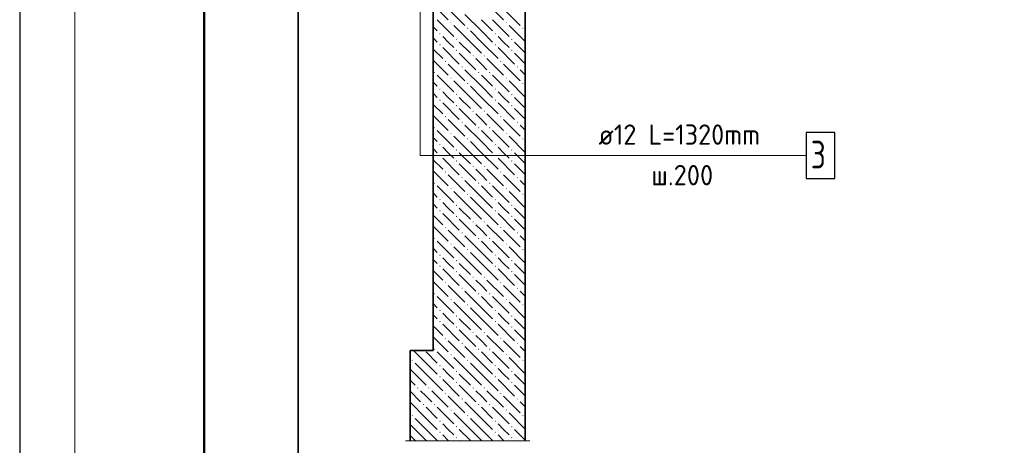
# Model space of a CAD drawing. Header units: millimetres. Extents: x 0 to 21005, y -5 to 14850.
# Tile 2 of 23: x 0 to 5342, y 8296 to 10603. Entities that reach past the tile are written whole.
import ezdxf

# ---------------------------------------------------------------- set-up
doc = ezdxf.new("R2010")
doc.units = ezdxf.units.MM
for name, color, linetype, lineweight in [('Standard', 7, 'Continuous', 25), ('Обрамление П-обр. равн.', 7, 'Continuous', 25), ('Позиционная метка линия выноска', 7, 'Continuous', 13)]:
    doc.layers.add(name, color=color, linetype=linetype, lineweight=lineweight)
doc.layers.add('ЖБ Стена верхний уровень', color=7, linetype='Continuous', lineweight=25, true_color=0x006e00)
doc.layers.add('Размерная выноска', color=7, linetype='Continuous')
doc.styles.add('ISOCPEUR', font='txt')

msp = doc.modelspace()

# ---------------------------------------------------------------- hatches: boundary and pattern name
at = {"layer": 'ЖБ Стена верхний уровень', "linetype": 'Continuous', "lineweight": 18, "transparency": 33554687}
for points in [[(2336.8, 10586.9), (2340, 10590.2), (2343.3, 10586.9), (2340, 10583.7)], [(2636.8, 10586.9), (2640, 10590.2), (2643.3, 10586.9), (2640, 10583.7)], [(2276.8, 10526.9), (2280, 10530.2), (2283.3, 10526.9), (2280, 10523.7)], [(2426.8, 10556.9), (2430, 10560.2), (2433.3, 10556.9), (2430, 10553.7)], [(2576.8, 10526.9), (2580, 10530.2), (2583.3, 10526.9), (2580, 10523.7)], [(2726.8, 10556.9), (2730, 10560.2), (2733.3, 10556.9), (2730, 10553.7)], [(2276.8, 10466.9), (2280, 10470.2), (2283.3, 10466.9), (2280, 10463.7)], [(2366.8, 10496.9), (2370, 10500.2), (2373.3, 10496.9), (2370, 10493.7)], [(2576.8, 10466.9), (2580, 10470.2), (2583.3, 10466.9), (2580, 10463.7)], [(2666.8, 10496.9), (2670, 10500.2), (2673.3, 10496.9), (2670, 10493.7)], [(2366.8, 10436.9), (2370, 10440.2), (2373.3, 10436.9), (2370, 10433.7)], [(2666.8, 10436.9), (2670, 10440.2), (2673.3, 10436.9), (2670, 10433.7)], [(2306.8, 10376.9), (2310, 10380.2), (2313.3, 10376.9), (2310, 10373.7)], [(2456.8, 10406.9), (2460, 10410.2), (2463.3, 10406.9), (2460, 10403.7)], [(2516.8, 10406.9), (2520, 10410.2), (2523.3, 10406.9), (2520, 10403.7)], [(2606.8, 10376.9), (2610, 10380.2), (2613.3, 10376.9), (2610, 10373.7)], [(2246.8, 10316.9), (2250, 10320.2), (2253.3, 10316.9), (2250, 10313.7)], [(2396.8, 10346.9), (2400, 10350.2), (2403.3, 10346.9), (2400, 10343.7)], [(2486.8, 10316.9), (2490, 10320.2), (2493.3, 10316.9), (2490, 10313.7)], [(2546.8, 10316.9), (2550, 10320.2), (2553.3, 10316.9), (2550, 10313.7)], [(2696.8, 10346.9), (2700, 10350.2), (2703.3, 10346.9), (2700, 10343.7)], [(2336.8, 10286.9), (2340, 10290.2), (2343.3, 10286.9), (2340, 10283.7)], [(2426.8, 10256.9), (2430, 10260.2), (2433.3, 10256.9), (2430, 10253.7)], [(2636.8, 10286.9), (2640, 10290.2), (2643.3, 10286.9), (2640, 10283.7)], [(2726.8, 10256.9), (2730, 10260.2), (2733.3, 10256.9), (2730, 10253.7)], [(2276.8, 10226.9), (2280, 10230.2), (2283.3, 10226.9), (2280, 10223.7)], [(2576.8, 10226.9), (2580, 10230.2), (2583.3, 10226.9), (2580, 10223.7)], [(2276.8, 10166.9), (2280, 10170.2), (2283.3, 10166.9), (2280, 10163.7)], [(2366.8, 10196.9), (2370, 10200.2), (2373.3, 10196.9), (2370, 10193.7)], [(2576.8, 10166.9), (2580, 10170.2), (2583.3, 10166.9), (2580, 10163.7)], [(2666.8, 10196.9), (2670, 10200.2), (2673.3, 10196.9), (2670, 10193.7)], [(2366.8, 10136.9), (2370, 10140.2), (2373.3, 10136.9), (2370, 10133.7)], [(2456.8, 10106.9), (2460, 10110.2), (2463.3, 10106.9), (2460, 10103.7)], [(2516.8, 10106.9), (2520, 10110.2), (2523.3, 10106.9), (2520, 10103.7)], [(2666.8, 10136.9), (2670, 10140.2), (2673.3, 10136.9), (2670, 10133.7)], [(2306.8, 10076.9), (2310, 10080.2), (2313.3, 10076.9), (2310, 10073.7)], [(2396.8, 10046.9), (2400, 10050.2), (2403.3, 10046.9), (2400, 10043.7)], [(2606.8, 10076.9), (2610, 10080.2), (2613.3, 10076.9), (2610, 10073.7)], [(2696.8, 10046.9), (2700, 10050.2), (2703.3, 10046.9), (2700, 10043.7)], [(2246.8, 10016.9), (2250, 10020.2), (2253.3, 10016.9), (2250, 10013.7)], [(2336.8, 9986.9), (2340, 9990.2), (2343.3, 9986.9), (2340, 9983.7)], [(2486.8, 10016.9), (2490, 10020.2), (2493.3, 10016.9), (2490, 10013.7)], [(2546.8, 10016.9), (2550, 10020.2), (2553.3, 10016.9), (2550, 10013.7)], [(2636.8, 9986.9), (2640, 9990.2), (2643.3, 9986.9), (2640, 9983.7)], [(2426.8, 9956.9), (2430, 9960.2), (2433.3, 9956.9), (2430, 9953.7)], [(2726.8, 9956.9), (2730, 9960.2), (2733.3, 9956.9), (2730, 9953.7)], [(2276.8, 9926.9), (2280, 9930.2), (2283.3, 9926.9), (2280, 9923.7)], [(2366.8, 9896.9), (2370, 9900.2), (2373.3, 9896.9), (2370, 9893.7)], [(2576.8, 9926.9), (2580, 9930.2), (2583.3, 9926.9), (2580, 9923.7)], [(2666.8, 9896.9), (2670, 9900.2), (2673.3, 9896.9), (2670, 9893.7)], [(2276.8, 9866.9), (2280, 9870.2), (2283.3, 9866.9), (2280, 9863.7)], [(2366.8, 9836.9), (2370, 9840.2), (2373.3, 9836.9), (2370, 9833.7)], [(2576.8, 9866.9), (2580, 9870.2), (2583.3, 9866.9), (2580, 9863.7)], [(2666.8, 9836.9), (2670, 9840.2), (2673.3, 9836.9), (2670, 9833.7)], [(2306.8, 9776.9), (2310, 9780.2), (2313.3, 9776.9), (2310, 9773.7)], [(2456.8, 9806.9), (2460, 9810.2), (2463.3, 9806.9), (2460, 9803.7)], [(2516.8, 9806.9), (2520, 9810.2), (2523.3, 9806.9), (2520, 9803.7)], [(2606.8, 9776.9), (2610, 9780.2), (2613.3, 9776.9), (2610, 9773.7)], [(2396.8, 9746.9), (2400, 9750.2), (2403.3, 9746.9), (2400, 9743.7)], [(2696.8, 9746.9), (2700, 9750.2), (2703.3, 9746.9), (2700, 9743.7)], [(2246.8, 9716.9), (2250, 9720.2), (2253.3, 9716.9), (2250, 9713.7)], [(2336.8, 9686.9), (2340, 9690.2), (2343.3, 9686.9), (2340, 9683.7)], [(2486.8, 9716.9), (2490, 9720.2), (2493.3, 9716.9), (2490, 9713.7)], [(2546.8, 9716.9), (2550, 9720.2), (2553.3, 9716.9), (2550, 9713.7)], [(2636.8, 9686.9), (2640, 9690.2), (2643.3, 9686.9), (2640, 9683.7)], [(2276.8, 9626.9), (2280, 9630.2), (2283.3, 9626.9), (2280, 9623.7)], [(2426.8, 9656.9), (2430, 9660.2), (2433.3, 9656.9), (2430, 9653.7)], [(2576.8, 9626.9), (2580, 9630.2), (2583.3, 9626.9), (2580, 9623.7)], [(2726.8, 9656.9), (2730, 9660.2), (2733.3, 9656.9), (2730, 9653.7)], [(2276.8, 9566.9), (2280, 9570.2), (2283.3, 9566.9), (2280, 9563.7)], [(2366.8, 9596.9), (2370, 9600.2), (2373.3, 9596.9), (2370, 9593.7)], [(2576.8, 9566.9), (2580, 9570.2), (2583.3, 9566.9), (2580, 9563.7)], [(2666.8, 9596.9), (2670, 9600.2), (2673.3, 9596.9), (2670, 9593.7)], [(2366.8, 9536.9), (2370, 9540.2), (2373.3, 9536.9), (2370, 9533.7)], [(2456.8, 9506.9), (2460, 9510.2), (2463.3, 9506.9), (2460, 9503.7)], [(2516.8, 9506.9), (2520, 9510.2), (2523.3, 9506.9), (2520, 9503.7)], [(2666.8, 9536.9), (2670, 9540.2), (2673.3, 9536.9), (2670, 9533.7)], [(2306.8, 9476.9), (2310, 9480.2), (2313.3, 9476.9), (2310, 9473.7)], [(2606.8, 9476.9), (2610, 9480.2), (2613.3, 9476.9), (2610, 9473.7)], [(2246.8, 9416.9), (2250, 9420.2), (2253.3, 9416.9), (2250, 9413.7)], [(2396.8, 9446.9), (2400, 9450.2), (2403.3, 9446.9), (2400, 9443.7)], [(2486.8, 9416.9), (2490, 9420.2), (2493.3, 9416.9), (2490, 9413.7)], [(2546.8, 9416.9), (2550, 9420.2), (2553.3, 9416.9), (2550, 9413.7)], [(2696.8, 9446.9), (2700, 9450.2), (2703.3, 9446.9), (2700, 9443.7)], [(2336.8, 9386.9), (2340, 9390.2), (2343.3, 9386.9), (2340, 9383.7)], [(2426.8, 9356.9), (2430, 9360.2), (2433.3, 9356.9), (2430, 9353.7)], [(2636.8, 9386.9), (2640, 9390.2), (2643.3, 9386.9), (2640, 9383.7)], [(2726.8, 9356.9), (2730, 9360.2), (2733.3, 9356.9), (2730, 9353.7)], [(2276.8, 9326.9), (2280, 9330.2), (2283.3, 9326.9), (2280, 9323.7)], [(2366.8, 9296.9), (2370, 9300.2), (2373.3, 9296.9), (2370, 9293.7)], [(2576.8, 9326.9), (2580, 9330.2), (2583.3, 9326.9), (2580, 9323.7)], [(2666.8, 9296.9), (2670, 9300.2), (2673.3, 9296.9), (2670, 9293.7)], [(2276.8, 9266.9), (2280, 9270.2), (2283.3, 9266.9), (2280, 9263.7)], [(2576.8, 9266.9), (2580, 9270.2), (2583.3, 9266.9), (2580, 9263.7)], [(2366.8, 9236.9), (2370, 9240.2), (2373.3, 9236.9), (2370, 9233.7)], [(2456.8, 9206.9), (2460, 9210.2), (2463.3, 9206.9), (2460, 9203.7)], [(2516.8, 9206.9), (2520, 9210.2), (2523.3, 9206.9), (2520, 9203.7)], [(2666.8, 9236.9), (2670, 9240.2), (2673.3, 9236.9), (2670, 9233.7)], [(2306.8, 9176.9), (2310, 9180.2), (2313.3, 9176.9), (2310, 9173.7)], [(2396.8, 9146.9), (2400, 9150.2), (2403.3, 9146.9), (2400, 9143.7)], [(2606.8, 9176.9), (2610, 9180.2), (2613.3, 9176.9), (2610, 9173.7)], [(2696.8, 9146.9), (2700, 9150.2), (2703.3, 9146.9), (2700, 9143.7)], [(2246.8, 9116.9), (2250, 9120.2), (2253.3, 9116.9), (2250, 9113.7)], [(2336.8, 9086.9), (2340, 9090.2), (2343.3, 9086.9), (2340, 9083.7)], [(2486.8, 9116.9), (2490, 9120.2), (2493.3, 9116.9), (2490, 9113.7)], [(2546.8, 9116.9), (2550, 9120.2), (2553.3, 9116.9), (2550, 9113.7)], [(2636.8, 9086.9), (2640, 9090.2), (2643.3, 9086.9), (2640, 9083.7)], [(2276.8, 9026.9), (2280, 9030.2), (2283.3, 9026.9), (2280, 9023.7)], [(2426.8, 9056.9), (2430, 9060.2), (2433.3, 9056.9), (2430, 9053.7)], [(2576.8, 9026.9), (2580, 9030.2), (2583.3, 9026.9), (2580, 9023.7)], [(2726.8, 9056.9), (2730, 9060.2), (2733.3, 9056.9), (2730, 9053.7)], [(2366.8, 8996.9), (2370, 9000.2), (2373.3, 8996.9), (2370, 8993.7)], [(2666.8, 8996.9), (2670, 9000.2), (2673.3, 8996.9), (2670, 8993.7)], [(2276.8, 8966.9), (2280, 8970.2), (2283.3, 8966.9), (2280, 8963.7)], [(2366.8, 8936.9), (2370, 8940.2), (2373.3, 8936.9), (2370, 8933.7)], [(2576.8, 8966.9), (2580, 8970.2), (2583.3, 8966.9), (2580, 8963.7)], [(2666.8, 8936.9), (2670, 8940.2), (2673.3, 8936.9), (2670, 8933.7)], [(2306.8, 8876.9), (2310, 8880.2), (2313.3, 8876.9), (2310, 8873.7)], [(2456.8, 8906.9), (2460, 8910.2), (2463.3, 8906.9), (2460, 8903.7)], [(2516.8, 8906.9), (2520, 8910.2), (2523.3, 8906.9), (2520, 8903.7)], [(2606.8, 8876.9), (2610, 8880.2), (2613.3, 8876.9), (2610, 8873.7)], [(2246.8, 8816.9), (2250, 8820.2), (2253.3, 8816.9), (2250, 8813.7)], [(2396.8, 8846.9), (2400, 8850.2), (2403.3, 8846.9), (2400, 8843.7)], [(2486.8, 8816.9), (2490, 8820.2), (2493.3, 8816.9), (2490, 8813.7)], [(2546.8, 8816.9), (2550, 8820.2), (2553.3, 8816.9), (2550, 8813.7)], [(2696.8, 8846.9), (2700, 8850.2), (2703.3, 8846.9), (2700, 8843.7)], [(2336.8, 8786.9), (2340, 8790.2), (2343.3, 8786.9), (2340, 8783.7)], [(2636.8, 8786.9), (2640, 8790.2), (2643.3, 8786.9), (2640, 8783.7)], [(2126.8, 8756.9), (2130, 8760.2), (2133.3, 8756.9), (2130, 8753.7)], [(2276.8, 8726.9), (2280, 8730.2), (2283.3, 8726.9), (2280, 8723.7)], [(2426.8, 8756.9), (2430, 8760.2), (2433.3, 8756.9), (2430, 8753.7)], [(2576.8, 8726.9), (2580, 8730.2), (2583.3, 8726.9), (2580, 8723.7)], [(2726.8, 8756.9), (2730, 8760.2), (2733.3, 8756.9), (2730, 8753.7)], [(2276.8, 8666.9), (2280, 8670.2), (2283.3, 8666.9), (2280, 8663.7)], [(2366.8, 8696.9), (2370, 8700.2), (2373.3, 8696.9), (2370, 8693.7)], [(2576.8, 8666.9), (2580, 8670.2), (2583.3, 8666.9), (2580, 8663.7)], [(2666.8, 8696.9), (2670, 8700.2), (2673.3, 8696.9), (2670, 8693.7)], [(2156.8, 8606.9), (2160, 8610.2), (2163.3, 8606.9), (2160, 8603.7)], [(2216.8, 8606.9), (2220, 8610.2), (2223.3, 8606.9), (2220, 8603.7)], [(2366.8, 8636.9), (2370, 8640.2), (2373.3, 8636.9), (2370, 8633.7)], [(2456.8, 8606.9), (2460, 8610.2), (2463.3, 8606.9), (2460, 8603.7)], [(2516.8, 8606.9), (2520, 8610.2), (2523.3, 8606.9), (2520, 8603.7)], [(2666.8, 8636.9), (2670, 8640.2), (2673.3, 8636.9), (2670, 8633.7)], [(2306.8, 8576.9), (2310, 8580.2), (2313.3, 8576.9), (2310, 8573.7)], [(2396.8, 8546.9), (2400, 8550.2), (2403.3, 8546.9), (2400, 8543.7)], [(2606.8, 8576.9), (2610, 8580.2), (2613.3, 8576.9), (2610, 8573.7)], [(2696.8, 8546.9), (2700, 8550.2), (2703.3, 8546.9), (2700, 8543.7)], [(2186.8, 8516.9), (2190, 8520.2), (2193.3, 8516.9), (2190, 8513.7)], [(2246.8, 8516.9), (2250, 8520.2), (2253.3, 8516.9), (2250, 8513.7)], [(2486.8, 8516.9), (2490, 8520.2), (2493.3, 8516.9), (2490, 8513.7)], [(2546.8, 8516.9), (2550, 8520.2), (2553.3, 8516.9), (2550, 8513.7)], [(2126.8, 8456.9), (2130, 8460.2), (2133.3, 8456.9), (2130, 8453.7)], [(2336.8, 8486.9), (2340, 8490.2), (2343.3, 8486.9), (2340, 8483.7)], [(2426.8, 8456.9), (2430, 8460.2), (2433.3, 8456.9), (2430, 8453.7)], [(2636.8, 8486.9), (2640, 8490.2), (2643.3, 8486.9), (2640, 8483.7)], [(2726.8, 8456.9), (2730, 8460.2), (2733.3, 8456.9), (2730, 8453.7)], [(2276.8, 8426.9), (2280, 8430.2), (2283.3, 8426.9), (2280, 8423.7)], [(2366.8, 8396.9), (2370, 8400.2), (2373.3, 8396.9), (2370, 8393.7)], [(2576.8, 8426.9), (2580, 8430.2), (2583.3, 8426.9), (2580, 8423.7)], [(2666.8, 8396.9), (2670, 8400.2), (2673.3, 8396.9), (2670, 8393.7)], [(2276.8, 8366.9), (2280, 8370.2), (2283.3, 8366.9), (2280, 8363.7)], [(2366.8, 8336.9), (2370, 8340.2), (2373.3, 8336.9), (2370, 8333.7)], [(2576.8, 8366.9), (2580, 8370.2), (2583.3, 8366.9), (2580, 8363.7)], [(2666.8, 8336.9), (2670, 8340.2), (2673.3, 8336.9), (2670, 8333.7)]]:
    msp.add_hatch(color=7, dxfattribs=at).paths.add_polyline_path(points, flags=16)

# ---------------------------------------------------------------- linework, layer by layer
at = {"layer": 'Standard', "color": 7, "linetype": 'Continuous', "lineweight": 25, "transparency": 33554687}
msp.add_line((1000, 14600), (1000, 529.1), dxfattribs=at)
msp.add_lwpolyline([(0, 0), (21000, 0), (21000, 14850), (0, 14850), (0, 0)], close=True, dxfattribs=at)
at = {"layer": 'Standard', "color": 7, "linetype": 'Continuous', "lineweight": 13, "transparency": 33554687}
msp.add_lwpolyline([(21005, 14764.4), (300, 14764.4), (300, 4836.2), (21005, 4836.2)], dxfattribs=at)
at = {"layer": 'Standard', "color": 7, "linetype": 'Continuous', "lineweight": 50, "transparency": 33554687}
msp.add_lwpolyline([(1000, 14600), (20750, 14600), (20750, 250), (1000, 250), (1000, 14600)], close=True, dxfattribs=at)
at = {"layer": 'Standard', "color": 254, "linetype": 'Continuous', "lineweight": 35, "true_color": 0xc4c4ff, "transparency": 33554687}
msp.add_lwpolyline([(1511.4, 8070.9), (19631.2, 8070.9), (19631.2, 13883), (1511.4, 13883), (1511.4, 8070.9)], dxfattribs=at)
at = {"layer": 'ЖБ Стена верхний уровень', "color": 7, "linetype": 'Continuous', "lineweight": 35, "transparency": 33554687}
for p, q in [((2242.9, 12085.3), (2242.9, 8810.3)), ((2742.9, 8810.3), (2742.9, 12085.3)), ((2117.9, 8810.3), (2117.9, 8320.9)), ((2242.9, 8810.3), (2117.9, 8810.3)), ((2742.9, 8320.9), (2742.9, 8810.3))]:
    msp.add_line(p, q, dxfattribs=at)
at = {"layer": 'ЖБ Стена верхний уровень', "color": 251, "linetype": 'Continuous', "lineweight": 18, "true_color": 0x575757, "transparency": 33554687}
for p, q in [((2242.9, 10684), (2325, 10601.9)), ((2535, 10691.9), (2625, 10601.9)), ((2325, 10661.9), (2415, 10571.9)), ((2505, 10541.9), (2415, 10631.9)), ((2625, 10661.9), (2715, 10571.9)), ((2265, 10601.9), (2355, 10511.9)), ((2505, 10601.9), (2565, 10541.9)), ((2565, 10601.9), (2655, 10511.9)), ((2242.9, 10564), (2265, 10541.9)), ((2445, 10481.9), (2355, 10571.9)), ((2445, 10541.9), (2505, 10481.9)), ((2505, 10541.9), (2565, 10481.9)), ((2742.9, 10484), (2655, 10571.9)), ((2242.9, 10504), (2265, 10481.9)), ((2325, 10481.9), (2295, 10511.9)), ((2355, 10451.9), (2325, 10481.9)), ((2385, 10481.9), (2445, 10421.9)), ((2445, 10481.9), (2505, 10421.9)), ((2505, 10481.9), (2595, 10391.9)), ((2625, 10481.9), (2595, 10511.9)), ((2655, 10451.9), (2625, 10481.9)), ((2685, 10481.9), (2742.9, 10424)), ((2242.9, 10444), (2295, 10391.9)), ((2295, 10451.9), (2385, 10361.9)), ((2385, 10421.9), (2475, 10331.9)), ((2595, 10451.9), (2685, 10361.9)), ((2685, 10421.9), (2742.9, 10364)), ((2242.9, 10384), (2325, 10301.9)), ((2505, 10361.9), (2475, 10391.9)), ((2535, 10391.9), (2625, 10301.9)), ((2325, 10361.9), (2415, 10271.9)), ((2505, 10241.9), (2415, 10331.9)), ((2535, 10331.9), (2505, 10361.9)), ((2625, 10361.9), (2715, 10271.9)), ((2742.9, 10304), (2715, 10331.9)), ((2242.9, 10264), (2265, 10241.9)), ((2265, 10301.9), (2355, 10211.9)), ((2445, 10181.9), (2355, 10271.9)), ((2505, 10301.9), (2565, 10241.9)), ((2565, 10301.9), (2655, 10211.9)), ((2742.9, 10184), (2655, 10271.9)), ((2242.9, 10204), (2265, 10181.9)), ((2325, 10181.9), (2295, 10211.9)), ((2445, 10241.9), (2505, 10181.9)), ((2505, 10241.9), (2565, 10181.9)), ((2625, 10181.9), (2595, 10211.9)), ((2295, 10151.9), (2385, 10061.9)), ((2355, 10151.9), (2325, 10181.9)), ((2385, 10181.9), (2445, 10121.9)), ((2445, 10181.9), (2505, 10121.9)), ((2505, 10181.9), (2595, 10091.9)), ((2595, 10151.9), (2685, 10061.9)), ((2655, 10151.9), (2625, 10181.9)), ((2685, 10181.9), (2742.9, 10124)), ((2242.9, 10144), (2295, 10091.9)), ((2385, 10121.9), (2475, 10031.9)), ((2685, 10121.9), (2742.9, 10064)), ((2242.9, 10084), (2325, 10001.9)), ((2325, 10061.9), (2415, 9971.9)), ((2505, 10061.9), (2475, 10091.9)), ((2535, 10031.9), (2505, 10061.9)), ((2535, 10091.9), (2625, 10001.9)), ((2625, 10061.9), (2715, 9971.9)), ((2265, 10001.9), (2355, 9911.9)), ((2505, 9941.9), (2415, 10031.9)), ((2505, 10001.9), (2565, 9941.9)), ((2565, 10001.9), (2655, 9911.9)), ((2742.9, 10004), (2715, 10031.9)), ((2242.9, 9964), (2265, 9941.9)), ((2445, 9881.9), (2355, 9971.9)), ((2445, 9941.9), (2505, 9881.9)), ((2505, 9941.9), (2565, 9881.9)), ((2742.9, 9884), (2655, 9971.9)), ((2242.9, 9904), (2265, 9881.9)), ((2325, 9881.9), (2295, 9911.9)), ((2625, 9881.9), (2595, 9911.9)), ((2242.9, 9844), (2295, 9791.9)), ((2295, 9851.9), (2385, 9761.9)), ((2355, 9851.9), (2325, 9881.9)), ((2385, 9881.9), (2445, 9821.9)), ((2445, 9881.9), (2505, 9821.9)), ((2505, 9881.9), (2595, 9791.9)), ((2595, 9851.9), (2685, 9761.9)), ((2655, 9851.9), (2625, 9881.9)), ((2685, 9881.9), (2742.9, 9824)), ((2242.9, 9784), (2325, 9701.9)), ((2385, 9821.9), (2475, 9731.9)), ((2505, 9761.9), (2475, 9791.9)), ((2535, 9791.9), (2625, 9701.9)), ((2685, 9821.9), (2742.9, 9764)), ((2325, 9761.9), (2415, 9671.9)), ((2505, 9641.9), (2415, 9731.9)), ((2535, 9731.9), (2505, 9761.9)), ((2625, 9761.9), (2715, 9671.9)), ((2742.9, 9704), (2715, 9731.9)), ((2265, 9701.9), (2355, 9611.9)), ((2445, 9581.9), (2355, 9671.9)), ((2505, 9701.9), (2565, 9641.9)), ((2565, 9701.9), (2655, 9611.9)), ((2742.9, 9584), (2655, 9671.9)), ((2242.9, 9664), (2265, 9641.9)), ((2445, 9641.9), (2505, 9581.9)), ((2505, 9641.9), (2565, 9581.9)), ((2242.9, 9604), (2265, 9581.9)), ((2325, 9581.9), (2295, 9611.9)), ((2355, 9551.9), (2325, 9581.9)), ((2385, 9581.9), (2445, 9521.9)), ((2445, 9581.9), (2505, 9521.9)), ((2505, 9581.9), (2595, 9491.9)), ((2625, 9581.9), (2595, 9611.9)), ((2655, 9551.9), (2625, 9581.9)), ((2685, 9581.9), (2742.9, 9524)), ((2242.9, 9544), (2295, 9491.9)), ((2295, 9551.9), (2385, 9461.9)), ((2385, 9521.9), (2475, 9431.9)), ((2595, 9551.9), (2685, 9461.9)), ((2685, 9521.9), (2742.9, 9464)), ((2242.9, 9484), (2325, 9401.9)), ((2325, 9461.9), (2415, 9371.9)), ((2505, 9461.9), (2475, 9491.9)), ((2535, 9431.9), (2505, 9461.9)), ((2535, 9491.9), (2625, 9401.9)), ((2625, 9461.9), (2715, 9371.9)), ((2265, 9401.9), (2355, 9311.9)), ((2505, 9341.9), (2415, 9431.9)), ((2505, 9401.9), (2565, 9341.9)), ((2565, 9401.9), (2655, 9311.9)), ((2742.9, 9404), (2715, 9431.9)), ((2242.9, 9364), (2265, 9341.9)), ((2445, 9281.9), (2355, 9371.9)), ((2742.9, 9284), (2655, 9371.9)), ((2242.9, 9304), (2265, 9281.9)), ((2325, 9281.9), (2295, 9311.9)), ((2445, 9341.9), (2505, 9281.9)), ((2505, 9341.9), (2565, 9281.9)), ((2625, 9281.9), (2595, 9311.9)), ((2242.9, 9244), (2295, 9191.9)), ((2295, 9251.9), (2385, 9161.9)), ((2355, 9251.9), (2325, 9281.9)), ((2385, 9281.9), (2445, 9221.9)), ((2445, 9281.9), (2505, 9221.9)), ((2505, 9281.9), (2595, 9191.9)), ((2595, 9251.9), (2685, 9161.9)), ((2655, 9251.9), (2625, 9281.9)), ((2685, 9281.9), (2742.9, 9224)), ((2385, 9221.9), (2475, 9131.9)), ((2505, 9161.9), (2475, 9191.9)), ((2535, 9191.9), (2625, 9101.9)), ((2685, 9221.9), (2742.9, 9164)), ((2242.9, 9184), (2325, 9101.9)), ((2325, 9161.9), (2415, 9071.9)), ((2535, 9131.9), (2505, 9161.9)), ((2625, 9161.9), (2715, 9071.9)), ((2265, 9101.9), (2355, 9011.9)), ((2505, 9041.9), (2415, 9131.9)), ((2505, 9101.9), (2565, 9041.9)), ((2565, 9101.9), (2655, 9011.9)), ((2742.9, 9104), (2715, 9131.9)), ((2242.9, 9064), (2265, 9041.9)), ((2445, 8981.9), (2355, 9071.9)), ((2445, 9041.9), (2505, 8981.9)), ((2505, 9041.9), (2565, 8981.9)), ((2742.9, 8984), (2655, 9071.9)), ((2242.9, 9004), (2265, 8981.9)), ((2325, 8981.9), (2295, 9011.9)), ((2355, 8951.9), (2325, 8981.9)), ((2385, 8981.9), (2445, 8921.9)), ((2445, 8981.9), (2505, 8921.9)), ((2505, 8981.9), (2595, 8891.9)), ((2625, 8981.9), (2595, 9011.9)), ((2655, 8951.9), (2625, 8981.9)), ((2685, 8981.9), (2742.9, 8924)), ((2242.9, 8944), (2295, 8891.9)), ((2295, 8951.9), (2385, 8861.9)), ((2385, 8921.9), (2475, 8831.9)), ((2595, 8951.9), (2685, 8861.9)), ((2685, 8921.9), (2742.9, 8864)), ((2242.9, 8884), (2316.6, 8810.3)), ((2505, 8861.9), (2475, 8891.9)), ((2535, 8891.9), (2616.6, 8810.3)), ((2325, 8861.9), (2376.6, 8810.3)), ((2436.6, 8810.3), (2415, 8831.9)), ((2535, 8831.9), (2505, 8861.9)), ((2625, 8861.9), (2676.6, 8810.3)), ((2736.6, 8810.3), (2715, 8831.9)), ((2205, 8741.9), (2136.6, 8810.3)), ((2205, 8801.9), (2265, 8741.9)), ((2265, 8801.9), (2355, 8711.9)), ((2316.6, 8810.3), (2325, 8801.9)), ((2445, 8681.9), (2355, 8771.9)), ((2376.6, 8810.3), (2415, 8771.9)), ((2505, 8741.9), (2436.6, 8810.3)), ((2505, 8801.9), (2565, 8741.9)), ((2565, 8801.9), (2655, 8711.9)), ((2616.6, 8810.3), (2625, 8801.9)), ((2742.9, 8684), (2655, 8771.9)), ((2676.6, 8810.3), (2715, 8771.9)), ((2742.9, 8804), (2736.6, 8810.3)), ((2145, 8681.9), (2117.9, 8709)), ((2145, 8741.9), (2205, 8681.9)), ((2205, 8741.9), (2265, 8681.9)), ((2325, 8681.9), (2295, 8711.9)), ((2445, 8741.9), (2505, 8681.9)), ((2505, 8741.9), (2565, 8681.9)), ((2625, 8681.9), (2595, 8711.9)), ((2145, 8681.9), (2205, 8621.9)), ((2205, 8681.9), (2295, 8591.9)), ((2355, 8651.9), (2325, 8681.9)), ((2385, 8681.9), (2445, 8621.9)), ((2445, 8681.9), (2505, 8621.9)), ((2505, 8681.9), (2595, 8591.9)), ((2655, 8651.9), (2625, 8681.9)), ((2685, 8681.9), (2742.9, 8624)), ((2117.9, 8649), (2145, 8621.9)), ((2295, 8651.9), (2385, 8561.9)), ((2385, 8621.9), (2475, 8531.9)), ((2595, 8651.9), (2685, 8561.9)), ((2685, 8621.9), (2742.9, 8564)), ((2117.9, 8589), (2175, 8531.9)), ((2205, 8561.9), (2175, 8591.9)), ((2235, 8531.9), (2205, 8561.9)), ((2235, 8591.9), (2325, 8501.9)), ((2325, 8561.9), (2415, 8471.9)), ((2505, 8561.9), (2475, 8591.9)), ((2535, 8531.9), (2505, 8561.9)), ((2535, 8591.9), (2625, 8501.9)), ((2625, 8561.9), (2715, 8471.9)), ((2205, 8441.9), (2117.9, 8529)), ((2205, 8501.9), (2265, 8441.9)), ((2265, 8501.9), (2355, 8411.9)), ((2505, 8441.9), (2415, 8531.9)), ((2505, 8501.9), (2565, 8441.9)), ((2565, 8501.9), (2655, 8411.9)), ((2742.9, 8504), (2715, 8531.9)), ((2145, 8441.9), (2205, 8381.9)), ((2205, 8441.9), (2265, 8381.9)), ((2445, 8381.9), (2355, 8471.9)), ((2445, 8441.9), (2505, 8381.9)), ((2505, 8441.9), (2565, 8381.9)), ((2742.9, 8384), (2655, 8471.9)), ((2145, 8381.9), (2117.9, 8409)), ((2325, 8381.9), (2295, 8411.9)), ((2625, 8381.9), (2595, 8411.9)), ((2117.9, 8349), (2145, 8321.9)), ((2145, 8381.9), (2205, 8321.9)), ((2205, 8381.9), (2266, 8320.9)), ((2295, 8351.9), (2326, 8320.9)), ((2355, 8351.9), (2325, 8381.9)), ((2385, 8381.9), (2445, 8321.9)), ((2445, 8381.9), (2505, 8321.9)), ((2505, 8381.9), (2566, 8320.9)), ((2595, 8351.9), (2626, 8320.9)), ((2655, 8351.9), (2625, 8381.9)), ((2685, 8381.9), (2742.9, 8324)), ((2385, 8321.9), (2386, 8320.9)), ((2685, 8321.9), (2686, 8320.9))]:
    msp.add_line(p, q, dxfattribs=at)
at = {"layer": 'Обрамление П-обр. равн.', "color": 7, "linetype": 'Continuous', "lineweight": 25, "transparency": 33554687}
msp.add_lwpolyline([(4266.4, 9741.6), (4421.4, 9741.6), (4421.4, 9991.6), (4266.4, 9991.6), (4266.4, 9741.6)], dxfattribs=at)
at = {"layer": 'Позиционная метка линия выноска', "color": 7, "linetype": 'Continuous', "lineweight": 13, "transparency": 33554687}
msp.add_lwpolyline([(4266.4, 9866.6), (2172.9, 9866.6), (2172.9, 12341.6), (2332.9, 12341.6)], dxfattribs=at)
at = {"layer": 'Размерная выноска', "color": 7, "linetype": 'Continuous', "lineweight": 13, "transparency": 33554687}
msp.add_line((2092.9, 8320.9), (2767.9, 8320.9), dxfattribs=at)

# ---------------------------------------------------------------- texts
at = {"layer": 'Обрамление П-обр. равн.', "color": 7, "linetype": 'Continuous', "lineweight": 13, "transparency": 33554687, "attachment_point": 7, "style": 'ISOCPEUR'}
for s, insert, char_height, width in [('\\W0.94;ø12 L=1320mm ', (3140.4, 9925.3), 110, 1052.188), ('\\W0.78;3', (4291.4, 9796.6), 150, 163.203), ('\\W0.95;ш.200 ', (3426.4, 9705.3), 110, 481.068)]:
    msp.add_mtext(s, dxfattribs=dict(at, insert=insert, char_height=char_height, width=width))

doc.saveas('drawing.dxf')
